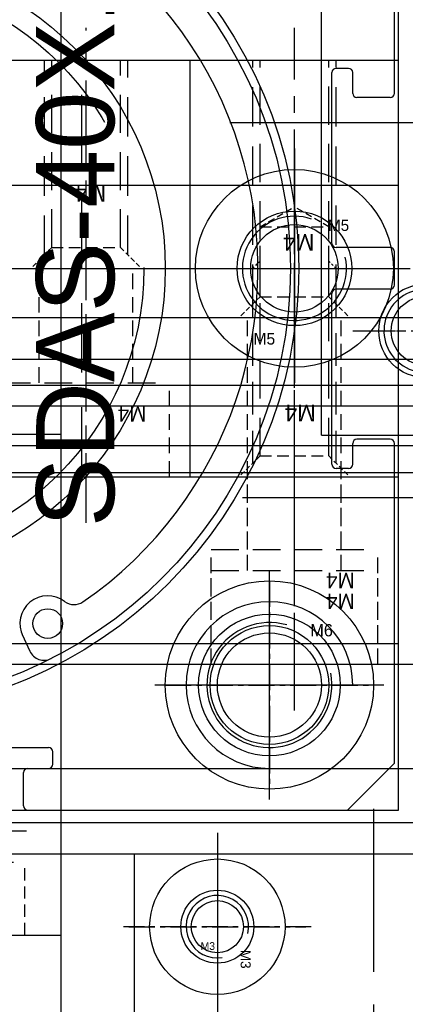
# Model space of a CAD drawing. Header units: millimetres. Extents: x -1657 to 8845, y -11980 to 3013.
# Tile 138 of 256: x 461 to 479, y 611 to 658. Entities that reach past the tile are written whole.
import ezdxf

# ---------------------------------------------------------------- set-up
doc = ezdxf.new("R2010")
doc.units = ezdxf.units.MM
doc.linetypes.add('CENTER', pattern=[2, 1.25, -0.25, 0.25, -0.25])
doc.linetypes.add('DASHED', pattern=[0.75, 0.5, -0.25])
for name, color, linetype in [('图层13', 17, 'Continuous'), ('图层167', 7, 'Continuous'), ('图层174', 24, 'Continuous'), ('图层66', 23, 'Continuous'), ('图层67', 91, 'Continuous'), ('图层68', 242, 'Continuous'), ('图层69', 241, 'Continuous'), ('图层70', 94, 'Continuous'), ('图层71', 162, 'Continuous'), ('图层72', 183, 'Continuous'), ('图层78', 120, 'Continuous'), ('图层82', 193, 'Continuous'), ('图层84', 134, 'Continuous'), ('图层85', 230, 'Continuous'), ('图层86', 101, 'Continuous'), ('图层87', 241, 'Continuous'), ('裁切气缸1', 252, 'Continuous'), ('裁切线轨', 252, 'Continuous')]:
    doc.layers.add(name, color=color, linetype=linetype)

# ---------------------------------------------------------------- blocks, each defined once
blk = doc.blocks.new('158A5')
at = {"layer": '图层66', "color": 1, "linetype": 'CENTER', "ltscale": 2.671598}
blk.add_line((0, 0), (0, 14.358), dxfattribs=at)
at = {"layer": '图层66', "color": 4, "linetype": 'DASHED', "ltscale": 1.5}
for p, q in [((-2.25, 6.715), (-2.25, 12.215)), ((2.25, 6.715), (2.25, 12.215)), ((-4, 2.215), (-4, 6.715)), ((4, 2.215), (4, 6.715))]:
    blk.add_line(p, q, dxfattribs=at)
at = {"layer": '图层66', "color": 4, "linetype": 'DASHED', "ltscale": 2.666667}
blk.add_line((-4, 6.715), (4, 6.715), dxfattribs=at)
at = {"layer": '图层66'}
blk.add_text('M4', height=0.743, rotation=180, dxfattribs=at).set_placement((2.897, 5.607))
blk = doc.blocks.new('1592E')
at = {"layer": '图层67', "color": 1, "linetype": 'CENTER', "ltscale": 3.2}
blk.add_line((1.65, -2.376), (1.65, 10.549), dxfattribs=at)
at = {"layer": '图层67', "color": 4, "linetype": 'DASHED', "ltscale": 3.783333}
for p, q in [((-0.35, -0.35), (-0.35, 9)), ((3.65, -0.35), (3.65, 9))]:
    blk.add_line(p, q, dxfattribs=at)
at = {"layer": '图层67', "color": 4, "linetype": 'DASHED', "ltscale": 3.666667}
for p, q in [((0, 0), (0, 9)), ((3.3, 0), (3.3, 9))]:
    blk.add_line(p, q, dxfattribs=at)
at = {"layer": '图层67', "color": 4, "linetype": 'DASHED', "ltscale": 0.471405}
for p, q in [((0, 0), (-1, -1)), ((3.3, 0), (4.3, -1))]:
    blk.add_line(p, q, dxfattribs=at)
at = {"layer": '图层67', "color": 4, "linetype": 'DASHED', "ltscale": 1.1}
blk.add_line((0, 0), (3.3, 0), dxfattribs=at)
at = {"layer": '图层67'}
blk.add_text('M4', height=0.8143, rotation=180, dxfattribs=at).set_placement((2.614, 3.017))
blk = doc.blocks.new('15ABF')
at = {"layer": '裁切气缸1', "ltscale": 0.5}
blk.add_line((-8.4, 0.735), (-8.4, -52.76), dxfattribs=at)
at = {"layer": '裁切气缸1'}
for p, q in [((-31.4, -27.2), (-31.4, -35.4)), ((-34.4, -34.4), (-34.4, -49.75)), ((-34.2, -34.2), (-32.6, -34.2)), ((-32.4, -34.4), (-32.4, -35.4)), ((-25.971, -34.124), (-26.777, -34.497)), ((-32.2, -35.6), (-31.6, -35.6)), ((-17.8, -49), (-9.6, -49)), ((-7.2, -49), (1, -49)), ((-18, -49.8), (-18, -49.2)), ((-9.4, -51.8), (-9.4, -49.2)), ((-7.4, -51.8), (-7.4, -49.2)), ((1.2, -49.8), (1.2, -49.2)), ((-34.4, -49.75), (-32.15, -52)), ((-17.8, -50), (-16.8, -50)), ((0, -50), (1, -50)), ((-16.6, -51.8), (-16.6, -50.2)), ((-0.2, -51.8), (-0.2, -50.2)), ((-32.15, -52), (-16.8, -52)), ((-9.2, -52), (-7.6, -52)), ((0, -52), (15.35, -52))]:
    blk.add_line(p, q, dxfattribs=at)
at = {"layer": '裁切气缸1', "ltscale": 0.4}
for p, q in [((-28.4, -51.5), (-28.4, -40.5)), ((-33.9, -46), (-22.9, -46))]:
    blk.add_line(p, q, dxfattribs=at)
at = {"layer": '裁切气缸1'}
for centre, radius in [((-8.4, -26), 21.41), ((-8.4, -26), 21.01), ((-25.451, -35.357), 0.71), ((-28.4, -46), 5), ((-28.4, -46), 3.4), ((-28.4, -46), 2.85)]:
    blk.add_circle(centre, radius, dxfattribs=at)
at = {"layer": '裁切气缸1', "color": 4, "linetype": 'DASHED', "ltscale": 29.254333}
blk.add_circle((-8.4, -26), 13.975, dxfattribs=at)
at = {"layer": '裁切气缸1'}
for centre, radius, start, end in [((-8.4, -26), 19.45, 214.6154, 145.3846), ((-25.451, -35.357), 1.338, 322.7038, 116.7855), ((-34.2, -34.4), 0.2, 90, 180), ((-32.6, -34.4), 0.2, 0, 90), ((-26.462, -35.177), 0.75, 114.8137, 206.9352), ((-32.2, -35.4), 0.2, 180, 270), ((-31.6, -35.4), 0.2, 270, 0), ((-23.79, -36.623), 0.75, 142.7038, 214.6154), ((-28.4, -46), 4, 270, 180), ((-17.8, -49.2), 0.2, 90, 180), ((-9.6, -49.2), 0.2, 0, 90), ((-7.2, -49.2), 0.2, 90, 180), ((1, -49.2), 0.2, 0, 90), ((-17.8, -49.8), 0.2, 180, 270), ((-16.8, -50.2), 0.2, 0, 90), ((0, -50.2), 0.2, 90, 180), ((1, -49.8), 0.2, 270, 360), ((-16.8, -51.8), 0.2, 270, 0), ((-9.2, -51.8), 0.2, 180, 270), ((-7.6, -51.8), 0.2, 270, 0), ((0, -51.8), 0.2, 180, 270)]:
    blk.add_arc(centre, radius, start, end, dxfattribs=at)
at = {"layer": '裁切气缸1', "insert": (-20.823, -34.8), "char_height": 3.75, "width": 29.83845, "attachment_point": 1}
blk.add_mtext('SDAS-40X10', dxfattribs=at)
blk = doc.blocks.new('6C')
at = {"color": 1, "linetype": 'CENTER'}
for p, q in [((0, 5), (0, -5)), ((-5, 0), (5, 0))]:
    blk.add_line(p, q, dxfattribs=at)
blk.add_circle((0, 0), 2.5)
at = {"color": 2, "linetype": 'Continuous'}
blk.add_arc((0, 0), 3, 73.9359, 10.9553, dxfattribs=at)
blk.add_text('M6', height=0.5859).set_placement((1.961, 2.337))
blk = doc.blocks.new('5A')
at = {"color": 1, "linetype": 'CENTER'}
for p, q in [((0, 5.75), (0, -5.75)), ((-5.75, 0), (5.75, 0))]:
    blk.add_line(p, q, dxfattribs=at)
for radius in [4.75, 2.75]:
    blk.add_circle((0, 0), radius)
blk.add_text('M5', height=0.56).set_placement((-1.965, -3.658))
blk = doc.blocks.new('5C')
at = {"color": 1, "linetype": 'CENTER'}
for p, q in [((0, 4.5), (0, -4.5)), ((-4.5, 0), (4.5, 0))]:
    blk.add_line(p, q, dxfattribs=at)
blk.add_circle((0, 0), 2.1)
at = {"color": 2, "linetype": 'Continuous'}
blk.add_arc((0, 0), 2.5, 70.7735, 12.493, dxfattribs=at)
blk.add_text('M5', height=0.54).set_placement((1.623, 1.797))
blk = doc.blocks.new('15C81')
at = {"layer": '图层70', "color": 1, "linetype": 'CENTER', "ltscale": 2.671598}
blk.add_line((0, 0), (0, 12.358), dxfattribs=at)
at = {"layer": '图层70', "color": 4, "linetype": 'DASHED', "ltscale": 1.5}
for p, q in [((-2.25, 6.715), (-2.25, 10.215)), ((2.25, 6.715), (2.25, 10.215)), ((-4, 2.215), (-4, 6.715)), ((4, 2.215), (4, 6.715))]:
    blk.add_line(p, q, dxfattribs=at)
at = {"layer": '图层70', "color": 4, "linetype": 'DASHED', "ltscale": 2.666667}
blk.add_line((-4, 6.715), (4, 6.715), dxfattribs=at)
at = {"layer": '图层70'}
blk.add_text('M4', height=0.743, rotation=180, dxfattribs=at).set_placement((2.897, 5.607))
blk = doc.blocks.new('4F')
at = {"color": 4, "linetype": 'DASHED', "ltscale": 0.471405}
for p, q in [((1, 1.65), (0, 2.65)), ((1, -1.65), (0, -2.65))]:
    blk.add_line(p, q, dxfattribs=at)
at = {"color": 4, "linetype": 'DASHED', "ltscale": 3.116667}
for p, q in [((0.65, 2), (10, 2)), ((0.65, -2), (10, -2))]:
    blk.add_line(p, q, dxfattribs=at)
at = {"color": 4, "linetype": 'DASHED', "ltscale": 0.164992}
for p, q in [((10, 2), (10.35, 1.65)), ((10, -2), (10.35, -1.65))]:
    blk.add_line(p, q, dxfattribs=at)
at = {"color": 4, "linetype": 'DASHED', "ltscale": 1.333333}
blk.add_line((10, 2), (10, -2), dxfattribs=at)
at = {"color": 4, "linetype": 'DASHED', "ltscale": 1.1}
for p, q in [((1, 1.65), (1, -1.65)), ((12, 1.65), (12, -1.65))]:
    blk.add_line(p, q, dxfattribs=at)
at = {"color": 4, "linetype": 'DASHED', "ltscale": 3.666667}
for p, q in [((1, 1.65), (12, 1.65)), ((1, -1.65), (12, -1.65))]:
    blk.add_line(p, q, dxfattribs=at)
at = {"color": 4, "linetype": 'DASHED', "ltscale": 0.635085}
for p in [(12, 1.65), (12, -1.65)]:
    blk.add_line(p, (12.953, 0), dxfattribs=at)
at = {"color": 1, "linetype": 'CENTER', "ltscale": 3.210708}
blk.add_line((-2.156, 0), (13.898, 0), dxfattribs=at)
blk.add_text('M4', height=0.8081, rotation=90).set_placement((3.463, -1.03))
blk = doc.blocks.new('15D5F')
at = {"layer": '图层13', "color": 1, "linetype": 'CENTER', "ltscale": 2.671598}
blk.add_line((0, 0), (0, 20.998), dxfattribs=at)
at = {"layer": '图层13', "color": 4, "linetype": 'DASHED', "ltscale": 1.5}
for p, q in [((-2.25, 6.715), (-2.25, 18.855)), ((2.25, 6.715), (2.25, 18.855)), ((-4, 2.215), (-4, 6.715)), ((4, 2.215), (4, 6.715))]:
    blk.add_line(p, q, dxfattribs=at)
at = {"layer": '图层13', "color": 4, "linetype": 'DASHED', "ltscale": 2.666667}
blk.add_line((-4, 6.715), (4, 6.715), dxfattribs=at)
at = {"layer": '图层13'}
blk.add_text('M4', height=0.743, rotation=180, dxfattribs=at).set_placement((2.897, 5.607))
blk = doc.blocks.new('15D7F')
at = {"layer": '图层72', "color": 1, "linetype": 'CENTER', "ltscale": 3.2}
blk.add_line((1.65, -2.376), (1.65, 12.909), dxfattribs=at)
at = {"layer": '图层72', "color": 4, "linetype": 'DASHED', "ltscale": 3.783333}
for p, q in [((-0.35, -0.35), (-0.35, 11.36)), ((3.65, -0.35), (3.65, 11.36))]:
    blk.add_line(p, q, dxfattribs=at)
at = {"layer": '图层72', "color": 4, "linetype": 'DASHED', "ltscale": 3.666667}
for p, q in [((0, 0), (0, 11.36)), ((3.3, 0), (3.3, 11.36))]:
    blk.add_line(p, q, dxfattribs=at)
at = {"layer": '图层72', "color": 4, "linetype": 'DASHED', "ltscale": 0.471405}
for p, q in [((0, 0), (-1, -1)), ((3.3, 0), (4.3, -1))]:
    blk.add_line(p, q, dxfattribs=at)
at = {"layer": '图层72', "color": 4, "linetype": 'DASHED', "ltscale": 1.1}
blk.add_line((0, 0), (3.3, 0), dxfattribs=at)
at = {"layer": '图层72'}
blk.add_text('M4', height=0.8143, rotation=180, dxfattribs=at).set_placement((2.614, 3.017))
blk = doc.blocks.new('193D0')
at = {"layer": '图层84', "color": 1, "linetype": 'CENTER', "ltscale": 2.329099}
blk.add_line((3.25, -4.911), (3.25, 6.116), dxfattribs=at)
at = {"layer": '图层84', "color": 4, "linetype": 'DASHED', "ltscale": 1.125}
for p, q in [((1.5, 0), (1.5, 4.5)), ((5, 0), (5, 4.5))]:
    blk.add_line(p, q, dxfattribs=at)
at = {"layer": '图层84', "color": 4, "linetype": 'DASHED', "ltscale": 2.166667}
blk.add_line((0, 0), (6.5, 0), dxfattribs=at)
at = {"layer": '图层84', "color": 4, "linetype": 'DASHED', "ltscale": 1.166667}
for p, q in [((0, -3.5), (0, 0)), ((6.5, -3.5), (6.5, 0))]:
    blk.add_line(p, q, dxfattribs=at)
at = {"layer": '图层84', "linetype": 'DASHED', "ltscale": 3}
blk.add_text('M3', height=0.6863, rotation=180, dxfattribs=at).set_placement((4.832, -0.154))
blk = doc.blocks.new('3C')
at = {"color": 1, "linetype": 'CENTER'}
for p, q in [((0, 4.5), (0, -4.5)), ((-4.5, 0), (4.5, 0))]:
    blk.add_line(p, q, dxfattribs=at)
blk.add_circle((0, 0), 1.25)
at = {"color": 2, "linetype": 'Continuous'}
blk.add_arc((0, 0), 1.5, 77.2897, 8.5828, dxfattribs=at)
blk.add_text('M3', height=0.4838).set_placement((1.112, 1.118))
blk = doc.blocks.new('529A5')
at = {"layer": '裁切线轨', "color": 1, "linetype": 'CENTER', "ltscale": 8.5376}
blk.add_line((15.66, -21.344), (15.66, 21.344), dxfattribs=at)
at = {"layer": '裁切线轨', "ltscale": 1.5}
for p, q in [((2.16, -18.4), (2.16, 18.4)), ((2.16, 18.4), (29.16, 18.4)), ((29.16, -18.4), (29.16, 18.4)), ((2.16, 11.5), (29.16, 11.5)), ((2.16, -11.5), (29.16, -11.5)), ((2.16, -18.4), (29.16, -18.4))]:
    blk.add_line(p, q, dxfattribs=at)
at = {"layer": '裁切线轨', "color": 1, "linetype": 'CENTER', "ltscale": 6.264}
blk.add_line((0, 0), (31.32, 0), dxfattribs=at)
at = {"layer": '裁切线轨', "ltscale": 1.5}
for p in [(5.66, 7.5), (25.66, 7.5), (5.66, -7.5), (25.66, -7.5)]:
    blk.add_blockref('3C', p, dxfattribs=at)
blk = doc.blocks.new('3A')
at = {"color": 1, "linetype": 'CENTER'}
for p, q in [((0, 4.25), (0, -4.25)), ((-4.25, 0), (4.25, 0))]:
    blk.add_line(p, q, dxfattribs=at)
for radius in [3.25, 1.75]:
    blk.add_circle((0, 0), radius)
blk.add_text('M3', height=0.3706).set_placement((-0.802, -1.114))
blk = doc.blocks.new('4C')
at = {"color": 1, "linetype": 'CENTER', "ltscale": 1.3982}
for p, q in [((0, 3.496), (0, -3.496)), ((-3.496, 0), (3.496, 0))]:
    blk.add_line(p, q, dxfattribs=at)
blk.add_circle((0, 0), 1.65)
at = {"color": 2, "linetype": 'Continuous'}
blk.add_arc((0, 0), 2, 80.7475, 15.0508, dxfattribs=at)
blk.add_text('M4', height=0.5584).set_placement((1.013, 1.613))

msp = doc.modelspace()

# ---------------------------------------------------------------- linework, layer by layer
at = {"layer": '图层13', "ltscale": 1.375}
for p, q in [((327.7098, 643.5768), (480.2098, 643.5768)), ((258.9098, 641.5768), (595.9098, 641.5768)), ((258.9098, 640.3368), (595.9098, 640.3368)), ((258.9098, 639.3368), (595.9098, 639.3368)), ((258.9098, 637.4368), (595.9098, 637.4368)), ((258.9098, 626.9368), (595.9098, 626.9368))]:
    msp.add_line(p, q, dxfattribs=at)
at = {"layer": '图层174', "ltscale": 1.125}
for q in [(475.2098, 667.9368), (530.2098, 637.9368)]:
    msp.add_line((475.2098, 637.9368), q, dxfattribs=at)
at = {"layer": '图层174', "color": 1, "linetype": 'CENTER', "ltscale": 12.76}
msp.add_line((470.8098, 652.9368), (534.6098, 652.9368), dxfattribs=at)
at = {"layer": '图层174', "color": 1, "linetype": 'CENTER'}
msp.add_line((477.5098, 642.9368), (482.9098, 642.9368), dxfattribs=at)
at = {"layer": '图层174', "ltscale": 1.125}
msp.add_circle((480.2098, 642.9368), 2.25, dxfattribs=at)
at = {"layer": '图层66', "ltscale": 1.125}
for p, q in [((436.5098, 645.9368), (468.9098, 645.9368)), ((468.9098, 635.9368), (468.9098, 645.9368)), ((458.9098, 635.9368), (468.9098, 635.9368))]:
    msp.add_line(p, q, dxfattribs=at)
at = {"layer": '图层67', "ltscale": 1.125}
for p, q in [((436.5098, 655.9368), (468.9098, 655.9368)), ((468.9098, 635.9368), (468.9098, 655.9368)), ((436.5098, 635.9368), (468.9098, 635.9368))]:
    msp.add_line(p, q, dxfattribs=at)
at = {"layer": '图层67', "color": 4, "linetype": 'DASHED', "ltscale": 6.666667}
msp.add_line((463.7098, 635.9368), (463.7098, 655.9368), dxfattribs=at)
at = {"layer": '图层67', "color": 4, "linetype": 'DASHED', "ltscale": 10.8}
msp.add_line((436.5098, 645.9368), (468.9098, 645.9368), dxfattribs=at)
at = {"layer": '图层68', "color": 4, "linetype": 'DASHED', "ltscale": 6.666667}
msp.add_line((462.7098, 655.9368), (462.7098, 675.9368), dxfattribs=at)
at = {"layer": '图层68', "ltscale": 1.125}
for p, q in [((478.9098, 635.9368), (478.9098, 675.9368)), ((436.5098, 655.9368), (468.9098, 655.9368)), ((468.9098, 635.9368), (468.9098, 655.9368)), ((468.9098, 635.9368), (478.9098, 635.9368))]:
    msp.add_line(p, q, dxfattribs=at)
at = {"layer": '图层68', "color": 4, "linetype": 'DASHED', "ltscale": 3.333333}
msp.add_line((468.9098, 655.9368), (478.9098, 655.9368), dxfattribs=at)
at = {"layer": '图层69', "ltscale": 1.125}
for p, q in [((478.9098, 619.9368), (478.9098, 675.9368)), ((426.5098, 619.9368), (478.9098, 619.9368))]:
    msp.add_line(p, q, dxfattribs=at)
at = {"layer": '图层69', "color": 1, "linetype": 'CENTER'}
msp.add_line((434.7098, 645.9368), (470.7098, 645.9368), dxfattribs=at)
at = {"layer": '图层69', "ltscale": 1.125}
msp.add_circle((452.7098, 645.9368), 15, dxfattribs=at)
at = {"layer": '图层70', "ltscale": 2.5}
for p, q in [((426.5098, 635.9368), (478.9098, 635.9368)), ((478.9098, 627.9368), (478.9098, 635.9368)), ((426.5098, 627.9368), (478.9098, 627.9368))]:
    msp.add_line(p, q, dxfattribs=at)
at = {"layer": '图层71', "ltscale": 2.125}
msp.add_line((411.5098, 626.9368), (541.5098, 626.9368), dxfattribs=at)
at = {"layer": '图层72', "ltscale": 2.125}
for p, q in [((426.5098, 655.9368), (478.9098, 655.9368)), ((478.9098, 643.5768), (478.9098, 655.9368)), ((426.5098, 649.9368), (478.9098, 649.9368)), ((426.5098, 643.5768), (478.9098, 643.5768))]:
    msp.add_line(p, q, dxfattribs=at)
at = {"layer": '图层72', "color": 4, "linetype": 'DASHED', "ltscale": 4.12}
msp.add_line((462.7098, 643.5768), (462.7098, 655.9368), dxfattribs=at)
at = {"layer": '图层78'}
for p, q in [((462.7098, 637.9768), (462.7098, 687.9768)), ((442.7098, 637.9768), (462.7098, 637.9768))]:
    msp.add_line(p, q, dxfattribs=at)
at = {"layer": '图层82', "ltscale": 1.625}
for p, q in [((327.7098, 636.1368), (547.7098, 636.1368)), ((269.4098, 621.9368), (595.9098, 621.9368))]:
    msp.add_line(p, q, dxfattribs=at)
at = {"layer": '图层82', "color": 4, "linetype": 'DASHED', "ltscale": 56.666667}
msp.add_line((258.9098, 634.9368), (595.9098, 634.9368), dxfattribs=at)
at = {"layer": '图层84', "ltscale": 1.625}
for p, q in [((442.7098, 621.9368), (462.7098, 621.9368)), ((462.7098, 613.9368), (462.7098, 621.9368)), ((442.7098, 613.9368), (462.7098, 613.9368))]:
    msp.add_line(p, q, dxfattribs=at)
at = {"layer": '图层84', "color": 4, "linetype": 'DASHED', "ltscale": 6.666667}
msp.add_line((442.7098, 618.9368), (462.7098, 618.9368), dxfattribs=at)
at = {"layer": '图层85', "ltscale": 1.625}
for p in [(459.0098, 639.3368), (462.7098, 594.3368)]:
    msp.add_line(p, (462.7098, 639.3368), dxfattribs=at)
at = {"layer": '图层85', "color": 4, "linetype": 'DASHED', "ltscale": 6.666667}
msp.add_line((442.7098, 619.3368), (462.7098, 619.3368), dxfattribs=at)
at = {"layer": '图层86', "ltscale": 1.625}
for p, q in [((287.7098, 619.3368), (545.2098, 619.3368)), ((462.7098, 589.3368), (462.7098, 619.3368))]:
    msp.add_line(p, q, dxfattribs=at)
at = {"layer": '图层86', "color": 4, "linetype": 'DASHED', "ltscale": 42.916667}
msp.add_line((287.7098, 617.8368), (545.2098, 617.8368), dxfattribs=at)
at = {"layer": '图层87', "ltscale": 1.625}
msp.add_line((305.7098, 619.3368), (550.7098, 619.3368), dxfattribs=at)

# ---------------------------------------------------------------- block references
at = {"layer": '图层13', "ltscale": 2.125}
msp.add_blockref('15D5F', (473.9098, 624.7218), dxfattribs=at)
at = {"layer": '图层167', "ltscale": 1.125}
msp.add_blockref('4C', (480.2098, 642.9368), dxfattribs=at)
at = {"layer": '图层66', "ltscale": 1.125}
msp.add_blockref('158A5', (463.9098, 633.7218), dxfattribs=at)
at = {"layer": '图层67', "ltscale": 1.125}
msp.add_blockref('1592E', (462.2598, 646.9368), dxfattribs=at)
at = {"layer": '图层68', "ltscale": 7.5}
msp.add_blockref('5C', (473.9098, 645.9368), dxfattribs=at)
at = {"layer": '图层68', "ltscale": 2.5, "rotation": 90}
msp.add_blockref('4F', (473.9098, 635.9368), dxfattribs=at)
at = {"layer": '图层69', "ltscale": 7.5}
for name, p in [('5A', (473.9098, 645.9368)), ('6C', (472.7098, 625.9368))]:
    msp.add_blockref(name, p, dxfattribs=at)
at = {"layer": '图层70', "ltscale": 2.5}
msp.add_blockref('15C81', (473.9098, 625.7218), dxfattribs=at)
at = {"layer": '图层72', "ltscale": 2.125}
msp.add_blockref('15D7F', (472.2598, 644.5768), dxfattribs=at)
at = {"layer": '图层84', "ltscale": 1.625}
msp.add_blockref('193D0', (454.4598, 617.4368), dxfattribs=at)
at = {"layer": '图层86', "ltscale": 1.625}
msp.add_blockref('3A', (470.2098, 614.3368), dxfattribs=at)
at = {"layer": '裁切气缸1', "ltscale": 1.125, "rotation": 90}
msp.add_blockref('15ABF', (426.7098, 654.3368), dxfattribs=at)
at = {"layer": '裁切线轨', "ltscale": 1.625, "rotation": 270}
msp.add_blockref('529A5', (477.7098, 619.9968), dxfattribs=at)

doc.saveas('drawing.dxf')
